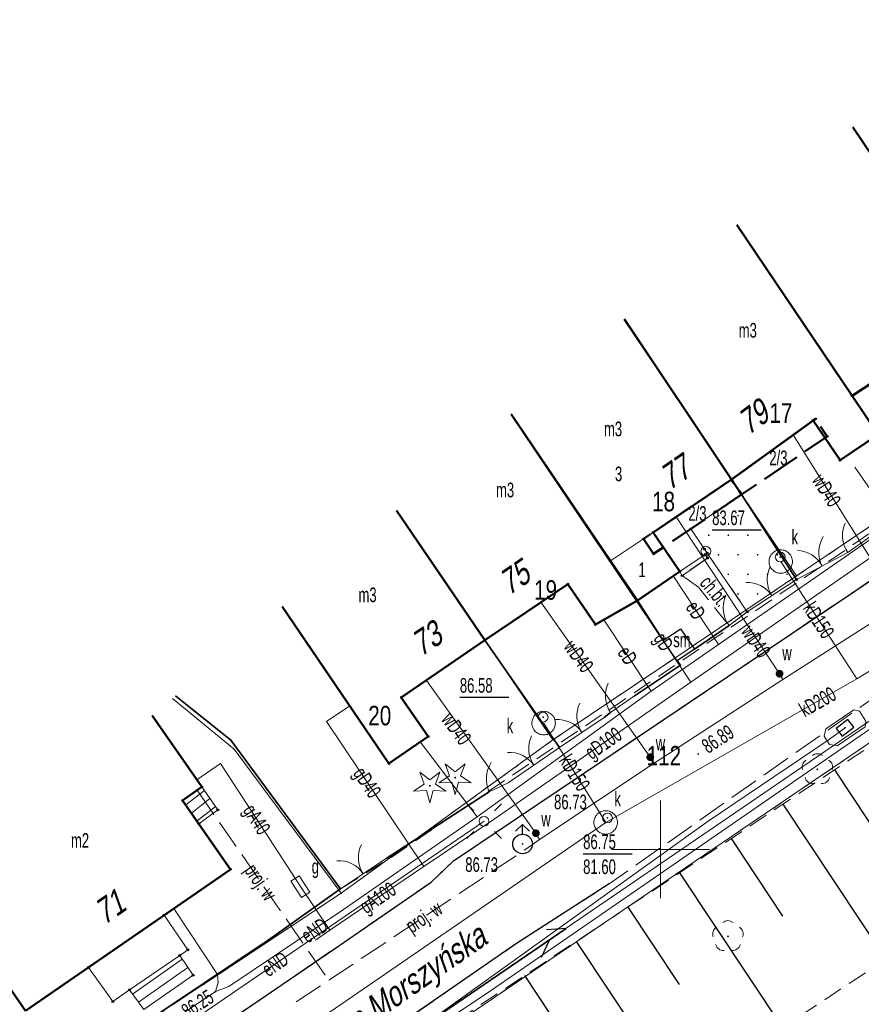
# Model space of a CAD drawing. Header units: metres. Extents: x 7504240 to 7504745, y 5782869 to 5783359.
# Tile 40 of 93: x 7504317 to 7504360, y 5783142 to 5783192. Entities that reach past the tile are written whole.
import ezdxf
from ezdxf.enums import TextEntityAlignment as Align

# ---------------------------------------------------------------- set-up
doc = ezdxf.new("R2010")
doc.units = ezdxf.units.M
doc.header["$MEASUREMENT"] = 0
for name, pattern in [('1.0_0.5', [1.5, 1, -0.5]), ('1.5_0.5', [2, 1.5, -0.5]), ('2.0_0.5', [2.5, 2, -0.5]), ('219-500', [0]), ('egug-500', [1, 0.5, -0.5]), ('otob_500', [0]), ('otof_500', [0]), ('sutp_500', [0])]:
    doc.linetypes.add(name, pattern=pattern)
doc.layers.get('0').update_dxf_attribs({"color": 2, "linetype": 'CONTINUOUS', "lineweight": 5})
for name, color, linetype in [('000 Inne (niezydentyfikowane)', 7, 'CONTINUOUS'), ('203-punkt graniczny', 7, 'CONTINUOUS'), ('211-numer działki ewidencyjnej', 7, 'CONTINUOUS'), ('218-kontur użytku gruntowego', 7, 'CONTINUOUS'), ('219-działka ewidencyjna', 7, 'CONTINUOUS'), ('312-budynek ewidencyjny', 7, 'CONTINUOUS'), ('312-oznaczenie budynku ewidencyjnego-Atr117', 7, 'CONTINUOUS'), ('320-blok - kondygnacja nadziemna', 7, 'CONTINUOUS'), ('320-blok - kondygnacja nadziemna-Atr25', 7, 'CONTINUOUS'), ('352-schody', 7, 'CONTINUOUS'), ('994-Nazwa ulicy', 7, 'CONTINUOUS'), ('Adres nieruchomości (na budynku)', 7, 'CONTINUOUS'), ('blok - nawis', 7, 'CONTINUOUS'), ('blok - nawis-Atr25', 7, 'CONTINUOUS'), ('brama', 7, 'CONTINUOUS'), ('chodnik', 7, 'CONTINUOUS'), ('chodnik-Atr17', 7, 'CONTINUOUS'), ('drzewo iglaste', 7, 'CONTINUOUS'), ('drzewo liściaste', 7, 'CONTINUOUS'), ('furtka', 7, 'CONTINUOUS'), ('hydrant', 7, 'CONTINUOUS'), ('jezdnia', 7, 'CONTINUOUS'), ('komora podziemna', 7, 'CONTINUOUS'), ('krawężnik', 7, 'CONTINUOUS'), ('latarnia', 7, 'CONTINUOUS'), ('ogrodzenie trwałe', 7, 'CONTINUOUS'), ('pikieta sztuczna', 7, 'CONTINUOUS'), ('pikieta sztuczna-Atr2', 7, 'CONTINUOUS'), ('podpora (punkt)', 7, 'CONTINUOUS'), ('przewód elektroenergetyczny podziemny', 7, 'CONTINUOUS'), ('przewód elektroenergetyczny podziemny-Atr1', 7, 'CONTINUOUS'), ('przewód gazowy', 7, 'CONTINUOUS'), ('przewód gazowy-Atr1', 7, 'CONTINUOUS'), ('przewód kanalizacyjny', 7, 'CONTINUOUS'), ('przewód kanalizacyjny-Atr1', 7, 'CONTINUOUS'), ('przewód telekomunikacyjny napowietrzny', 7, 'CONTINUOUS'), ('przewód telekomunikacyjny podziemny', 7, 'CONTINUOUS'), ('przewód wodociągowy', 7, 'CONTINUOUS'), ('przewód wodociągowy - ob. projektowany', 7, 'CONTINUOUS'), ('przewód wodociągowy - ob. projektowany-Atr1', 7, 'CONTINUOUS'), ('przewód wodociągowy-Atr1', 7, 'CONTINUOUS'), ('Punkt budynku', 7, 'CONTINUOUS'), ('rzędna', 7, 'CONTINUOUS'), ('rzędna-Atr2', 7, 'CONTINUOUS'), ('rzędna-Atr3', 7, 'CONTINUOUS'), ('skarpa nieumocniona', 7, 'CONTINUOUS'), ('szafa gazowa lub kontener', 7, 'CONTINUOUS'), ('szafa gazowa lub kontener-Atr17', 7, 'CONTINUOUS'), ('wjazd do podziemia', 7, 'CONTINUOUS'), ('Wstawianie ramki sekcyjnej z opisem', 7, 'CONTINUOUS'), ('właz do komory lub kanału - okrągły', 7, 'CONTINUOUS'), ('właz do komory lub kanału - okrągły-Atr17', 7, 'CONTINUOUS'), ('właz do komory lub kanału - prostokątny', 7, 'CONTINUOUS'), ('zasuwa lub zawór', 7, 'CONTINUOUS'), ('zasuwa lub zawór-Atr17', 7, 'CONTINUOUS'), ('śmietnik', 7, 'CONTINUOUS'), ('śmietnik-Atr17', 7, 'CONTINUOUS')]:
    doc.layers.add(name, color=color, linetype=linetype)
doc.styles.get("Standard").update_dxf_attribs({"font": 'Working1250', "width": 0.75})
doc.linetypes.add('902-500', pattern='A,3.75,0,[1,ksztalty.shx,S=0.5,R=0,X=0,Y=0],3.75', length=7.5)

# ---------------------------------------------------------------- blocks, each defined once
blk = doc.blocks.new('PW01')
at = {"linetype": 'Continuous', "lineweight": 13}
h = blk.add_hatch(color=0, dxfattribs=at)
edge = h.paths.add_edge_path()
edge.add_arc((0, 0), 0.045, 0, 360)
blk = doc.blocks.new('US20')
at = {"color": 0, "linetype": 'Continuous', "lineweight": 13}
for p, q in [((-0.5, -0.25), (-0.5, 0.25)), ((-0.5, 0.25), (0.5, 0.25)), ((0.5, -0.25), (0.5, 0.25)), ((-0.5, -0.25), (0.5, -0.25))]:
    blk.add_line(p, q, dxfattribs=at)
blk = doc.blocks.new('OP011')
at = {"linetype": 'Continuous', "lineweight": 13}
h = blk.add_hatch(color=0, dxfattribs=at)
edge = h.paths.add_edge_path()
edge.add_arc((0, 0), 0.05, 0, 360)
at = {"color": 0, "linetype": 'Continuous', "lineweight": 13}
for p, q in [((-0.283, 0.093), (-0.512, 0.706)), ((-0.512, 0.706), (0, 0.299)), ((0, 0.299), (0.512, 0.706)), ((0.512, 0.706), (0.283, 0.093)), ((-0.828, -0.268), (-0.283, 0.093)), ((0.283, 0.093), (0.828, -0.268)), ((-0.175, -0.24), (-0.828, -0.268)), ((0, -0.87), (-0.175, -0.24)), ((0.175, -0.24), (0, -0.87)), ((0.828, -0.268), (0.175, -0.24))]:
    blk.add_line(p, q, dxfattribs=at)
blk = doc.blocks.new('SM01')
at = {"color": 0, "linetype": 'Continuous', "lineweight": 13}
for p, q in [((-0.53, 0.531), (-0.883, 0.884)), ((0.531, 0.531), (0.884, 0.884)), ((-0.53, -0.53), (-0.883, -0.883)), ((0.531, -0.53), (0.884, -0.883))]:
    blk.add_line(p, q, dxfattribs=at)
blk.add_circle((0, 0), 0.25, dxfattribs=at)
blk = doc.blocks.new('SUWH')
at = {"color": 0, "linetype": 'Continuous'}
for p in [(-0.354, 0.646), (0, 0.5), (0.354, 0.646)]:
    blk.add_line(p, (0, 1), dxfattribs=at)
blk.add_circle((0, 0), 0.5, dxfattribs=at)
blk = doc.blocks.new('US25')
at = {"linetype": 'Continuous', "lineweight": 0}
h = blk.add_hatch(color=0, dxfattribs=at)
edge = h.paths.add_edge_path()
edge.add_arc((0, 0), 0.2, 0, 360)
blk = doc.blocks.new('US22')
at = {"color": 0, "linetype": 'Continuous', "lineweight": 13}
blk.add_circle((0, 0), 0.25, dxfattribs=at)
blk = doc.blocks.new('IB04')
at = {"color": 0, "linetype": 'Continuous', "lineweight": 13}
blk.add_circle((0, 0), 0.25, dxfattribs=at)
blk = doc.blocks.new('OP021')
at = {"linetype": 'Continuous', "lineweight": 13}
h = blk.add_hatch(color=0, dxfattribs=at)
edge = h.paths.add_edge_path()
edge.add_arc((0, 0), 0.05, 0, 360)
at = {"color": 0, "linetype": 'Continuous', "lineweight": 13}
for centre, start, end in [((0, 0.4), 49.272, 130.728), ((-0.38, 0.124), 121.308, 202.548), ((0.38, 0.124), 337.452, 58.692), ((-0.235, -0.324), 193.221, 274.871), ((0.235, -0.324), 265.129, 346.779)]:
    blk.add_arc(centre, 0.4, start, end, dxfattribs=at)
blk = doc.blocks.new('SUPWP')
at = {"color": 0, "linetype": 'Continuous'}
blk.add_lwpolyline([(-0.375, -0.25), (0.375, -0.25), (0.375, 0.25), (-0.375, 0.25)], close=True, dxfattribs=at)
blk = doc.blocks.new('OK02')
at = {"color": 0, "linetype": 'Continuous', "lineweight": 0}
for centre, start, end in [((-1.5, 0), 0, 60), ((1.5, 0), 120, 180)]:
    blk.add_arc(centre, 1.5, start, end, dxfattribs=at)
blk = doc.blocks.new('OK04')
at = {"color": 0, "linetype": 'Continuous', "lineweight": 0}
blk.add_arc((1.5, 0.001), 1.5, 120, 180, dxfattribs=at)
blk = doc.blocks.new('SUTP')
at = {"color": 0, "linetype": 'Continuous'}
for p, q in [((0, 0), (0.866, 0.5)), ((0, 0), (9.232, 0)), ((1.866, -0.5), (1, 0)), ((7.366, -0.5), (8.232, 0)), ((9.232, 0), (8.366, 0.5))]:
    blk.add_line(p, q, dxfattribs=at)
blk = doc.blocks.new('203')
at = {"linetype": 'Continuous', "lineweight": 0}
h = blk.add_hatch(color=0, dxfattribs=at)
edge = h.paths.add_edge_path()
edge.add_arc((0, 0), 0.045, 0, 360)
blk = doc.blocks.new('PUNKTBUD')
at = {"color": 0}
blk.add_circle((0, 0), 0.045, dxfattribs=at)
blk = doc.blocks.new('PW02')
at = {"linetype": 'Continuous', "lineweight": 13}
h = blk.add_hatch(color=0, dxfattribs=at)
edge = h.paths.add_edge_path()
edge.add_arc((0, 0), 0.045, 0, 360)

msp = doc.modelspace()

# ---------------------------------------------------------------- linework, layer by layer
at = {"layer": '000 Inne (niezydentyfikowane)', "color": 7, "linetype": 'Continuous', "lineweight": 25, "flags": 128}
for points in [[(7504358.89, 5783154.06), (7504361.5, 5783150.13)], [(7504356.25, 5783152.31), (7504361.5, 5783144.4)], [(7504353.61, 5783150.56), (7504356.24, 5783146.59)], [(7504350.97, 5783148.8), (7504356.23, 5783140.88)], [(7504348.33, 5783147.05), (7504350.96, 5783143.09)], [(7504345.69, 5783145.3), (7504350.95, 5783137.38)], [(7504343.05, 5783143.55), (7504345.68, 5783139.59)]]:
    msp.add_lwpolyline(points, dxfattribs=at)
at = {"layer": '218-kontur użytku gruntowego', "color": 3, "linetype": 'egug-500', "lineweight": 18, "flags": 128}
for points in [[(7504356.96, 5783163.98), (7504363.18, 5783168.17)], [(7504350.74, 5783159.78), (7504356.96, 5783163.98)], [(7504344.5, 5783155.6), (7504350.74, 5783159.78)], [(7504361.96, 5783156.31), (7504339.72, 5783141.22)], [(7504333.67, 5783147.76), (7504344.5, 5783155.6)], [(7504326.65, 5783143.11), (7504333.67, 5783147.76)], [(7504324.06, 5783141.44), (7504326.65, 5783143.11)]]:
    msp.add_lwpolyline(points, dxfattribs=at)
at = {"layer": '219-działka ewidencyjna', "color": 7, "linetype": '219-500', "lineweight": 18, "flags": 128}
for points in [[(7504353.901, 5783181.921), (7504363.18, 5783168.17)], [(7504348.126, 5783177.074), (7504356.96, 5783163.98)], [(7504342.344, 5783172.221), (7504350.74, 5783159.78)], [(7504363.18, 5783168.17), (7504356.96, 5783163.98)], [(7504336.499, 5783167.316), (7504344.5, 5783155.6)], [(7504356.96, 5783163.98), (7504350.74, 5783159.78)], [(7504350.74, 5783159.78), (7504344.5, 5783155.6)], [(7504325.049, 5783157.705), (7504328.2, 5783155.12)], [(7504361.96, 5783156.31), (7504339.72, 5783141.22)], [(7504333.67, 5783147.76), (7504328.2, 5783155.12)], [(7504333.67, 5783147.76), (7504344.5, 5783155.6)], [(7504333.67, 5783147.76), (7504326.65, 5783143.11)], [(7504326.65, 5783143.11), (7504324.06, 5783141.44)]]:
    msp.add_lwpolyline(points, dxfattribs=at)
at = {"layer": '312-budynek ewidencyjny', "color": 7, "linetype": 'Continuous', "lineweight": 50, "flags": 128}
for points in [[(7504367.55, 5783175.47), (7504359.837, 5783186.903)], [(7504359.8, 5783173.18), (7504353.897, 5783181.918)], [(7504353.897, 5783181.918), (7504359.8, 5783173.18)], [(7504353.63, 5783168.9), (7504348.163, 5783177.105)], [(7504348.163, 5783177.105), (7504353.63, 5783168.9)], [(7504359.8, 5783173.18), (7504364.02, 5783175.96)], [(7504361.13, 5783171.2), (7504359.8, 5783173.18)], [(7504347.44, 5783164.75), (7504342.362, 5783172.237)], [(7504342.362, 5783172.237), (7504347.44, 5783164.75)], [(7504353.63, 5783168.9), (7504357.81, 5783171.92)], [(7504357.81, 5783171.92), (7504359.18, 5783169.89)], [(7504359.18, 5783169.89), (7504361.13, 5783171.2)], [(7504349.63, 5783166.2), (7504353.63, 5783168.9)], [(7504341.02, 5783160.69), (7504336.496, 5783167.313)], [(7504336.496, 5783167.313), (7504341.02, 5783160.69)], [(7504350.99, 5783164.21), (7504349.63, 5783166.2)], [(7504348.82, 5783162.72), (7504347.44, 5783164.75)], [(7504347.44, 5783164.75), (7504348.82, 5783162.72)], [(7504348.82, 5783162.72), (7504350.99, 5783164.21)], [(7504341.02, 5783160.69), (7504345.26, 5783163.56)], [(7504345.26, 5783163.56), (7504346.67, 5783161.49)], [(7504346.67, 5783161.49), (7504348.82, 5783162.72)], [(7504330.651, 5783162.407), (7504336.12, 5783154.39)], [(7504336.75, 5783157.77), (7504341.02, 5783160.69)], [(7504338.13, 5783155.77), (7504336.75, 5783157.77)], [(7504326.56, 5783153.19), (7504324.016, 5783156.839)], [(7504336.12, 5783154.39), (7504338.13, 5783155.77)], [(7504325.57, 5783152.5), (7504326.56, 5783153.19)], [(7504328.02, 5783148.98), (7504325.57, 5783152.5)], [(7504317.53, 5783141.75), (7504328.02, 5783148.98)], [(7504313.31, 5783147.853), (7504317.53, 5783141.75)]]:
    msp.add_lwpolyline(points, dxfattribs=at)
at = {"layer": '320-blok - kondygnacja nadziemna', "color": 7, "linetype": 'Continuous', "lineweight": 18, "flags": 128}
for points in [[(7504349.63, 5783166.2), (7504353.63, 5783168.9), (7504348.163, 5783177.105)], [(7504342.362, 5783172.237), (7504347.44, 5783164.75), (7504349.14, 5783165.87), (7504349.63, 5783166.2)]]:
    msp.add_lwpolyline(points, dxfattribs=at)
msp.add_lwpolyline([(7504349.63, 5783166.2), (7504349.14, 5783165.87), (7504347.44, 5783164.75), (7504348.82, 5783162.72), (7504350.99, 5783164.21)], close=True, dxfattribs=at)
at = {"layer": '352-schody', "color": 7, "linetype": 'Continuous', "lineweight": 18, "flags": 128}
for points in [[(7504350.99, 5783164.21), (7504351.11, 5783163.99), (7504352.4, 5783164.89), (7504352.28, 5783165.07)], [(7504350.99, 5783164.21), (7504351.11, 5783163.99), (7504352.4, 5783164.89), (7504352.28, 5783165.07)], [(7504326.4, 5783151.31), (7504327.37, 5783152.02), (7504326.56, 5783153.19), (7504325.57, 5783152.5)], [(7504326.4, 5783151.31), (7504327.37, 5783152.02), (7504326.56, 5783153.19), (7504325.57, 5783152.5)], [(7504320.76, 5783143.97), (7504322, 5783142.22), (7504322.86, 5783142.82), (7504325.42, 5783144.58), (7504325.84, 5783144.87), (7504324.62, 5783146.64)], [(7504320.76, 5783143.97), (7504322, 5783142.22), (7504322.86, 5783142.82), (7504325.42, 5783144.58), (7504325.84, 5783144.87), (7504324.62, 5783146.64)], [(7504322.86, 5783142.82), (7504323.58, 5783141.82), (7504326.11, 5783143.57), (7504325.42, 5783144.58)], [(7504322.86, 5783142.82), (7504323.58, 5783141.82), (7504326.11, 5783143.57), (7504325.42, 5783144.58)]]:
    msp.add_lwpolyline(points, close=True, dxfattribs=at)
for points in [[(7504325.73, 5783152.27), (7504326.683, 5783153.013)], [(7504326.017, 5783151.859), (7504326.968, 5783152.601)], [(7504326.303, 5783151.448), (7504327.253, 5783152.19)], [(7504323.015, 5783142.604), (7504325.553, 5783144.385)], [(7504323.308, 5783142.198), (7504325.835, 5783143.972)]]:
    msp.add_lwpolyline(points, dxfattribs=at)
at = {"layer": 'blok - nawis', "color": 7, "linetype": '2.0_0.5', "lineweight": 50, "flags": 128}
for points in [[(7504357.81, 5783171.92), (7504353.63, 5783168.9), (7504354.15, 5783168.13), (7504358.53, 5783171.11), (7504357.92, 5783172)], [(7504353.63, 5783168.9), (7504349.63, 5783166.2), (7504349.14, 5783165.87), (7504349.65, 5783165.1), (7504354.15, 5783168.13)]]:
    msp.add_lwpolyline(points, close=True, dxfattribs=at)
at = {"layer": 'brama', "color": 7, "linetype": 'otob_500', "lineweight": 18, "flags": 128}
for points in [[(7504356.96, 5783163.79), (7504359.58, 5783165.18)], [(7504354.44, 5783162.14), (7504356.96, 5783163.79)], [(7504344.84, 5783155.21), (7504347.12, 5783156.75)], [(7504342.21, 5783153.41), (7504344.84, 5783155.21)], [(7504333.64, 5783147.98), (7504335.97, 5783149.53)]]:
    msp.add_lwpolyline(points, dxfattribs=at)
at = {"layer": 'chodnik', "color": 7, "linetype": '1.0_0.5', "lineweight": 18, "flags": 128}
for points in [[(7504312.78, 5783131.44), (7504311.71, 5783133.01), (7504329.94, 5783145.37), (7504333.64, 5783147.98), (7504336.22, 5783149.59), (7504368.14, 5783171.18), (7504369.26, 5783169.5), (7504359.93, 5783163.2), (7504339.42, 5783149.41), (7504338.27, 5783148.32), (7504333.33, 5783144.92), (7504325.36, 5783139.48)], [(7504351.94, 5783163.4), (7504351.11, 5783163.99), (7504352.51, 5783164.97), (7504354.44, 5783162.14), (7504353.51, 5783161.44)]]:
    msp.add_lwpolyline(points, close=True, dxfattribs=at)
at = {"layer": 'furtka', "color": 7, "linetype": 'otof_500', "lineweight": 18, "flags": 128}
for points in [[(7504359.58, 5783165.18), (7504360.7, 5783165.97)], [(7504353.51, 5783161.44), (7504354.44, 5783162.14)], [(7504347.45, 5783157), (7504348.68, 5783157.85)], [(7504341.25, 5783152.94), (7504342.21, 5783153.41)]]:
    msp.add_lwpolyline(points, dxfattribs=at)
at = {"layer": 'jezdnia', "color": 7, "linetype": '1.5_0.5', "lineweight": 18, "flags": 128}
msp.add_lwpolyline([(7504377.44, 5783176.64), (7504380.62, 5783171.94), (7504380.99, 5783171.36), (7504362.87, 5783159.13), (7504347.38, 5783148.24), (7504342.58, 5783145.15), (7504331.94, 5783137.79), (7504315.08, 5783126.5), (7504298.7, 5783115.44), (7504288.6, 5783108.67), (7504287.82, 5783107.97), (7504287.14, 5783107.29), (7504286.58, 5783106.76), (7504286.07, 5783106.17), (7504285.36, 5783105.35), (7504284.62, 5783104.38), (7504283.83, 5783103.3), (7504283.18, 5783102.32), (7504282.77, 5783101.65), (7504281.52, 5783099.43), (7504280.88, 5783097.93), (7504280.32, 5783096.66), (7504280.04, 5783095.78), (7504279.68, 5783094.75), (7504279.31, 5783093.59), (7504273.4, 5783095.77), (7504274.19, 5783096.13), (7504274.7, 5783096.77), (7504274.89, 5783097.18), (7504275.72, 5783099.88), (7504277.28, 5783105.04), (7504277.42, 5783105.45), (7504277.84, 5783106.22), (7504282.13, 5783110.28), (7504282.92, 5783111.06), (7504302.77, 5783124.64), (7504304.9, 5783126.09), (7504309.66, 5783129.32), (7504312.78, 5783131.44), (7504325.36, 5783139.48), (7504333.33, 5783144.92), (7504338.27, 5783148.32), (7504339.42, 5783149.41), (7504359.93, 5783163.2), (7504369.26, 5783169.5), (7504368.14, 5783171.18), (7504368.64, 5783171.5), (7504370.08, 5783177.1), (7504374.81, 5783180.53)], close=True, dxfattribs=at)
at = {"layer": 'komora podziemna', "color": 34, "linetype": 'Continuous', "lineweight": 18, "flags": 128}
for points in [[(7504356.75, 5783164.71), (7504356.75, 5783164.65), (7504356.74, 5783164.59), (7504356.72, 5783164.54), (7504356.7, 5783164.48), (7504356.68, 5783164.43), (7504356.65, 5783164.38), (7504356.61, 5783164.33), (7504356.57, 5783164.29), (7504356.53, 5783164.25), (7504356.48, 5783164.21), (7504356.43, 5783164.18), (7504356.38, 5783164.16), (7504356.32, 5783164.14), (7504356.27, 5783164.12), (7504356.21, 5783164.11), (7504356.15, 5783164.11), (7504356.09, 5783164.11), (7504356.03, 5783164.12), (7504355.97, 5783164.14), (7504355.92, 5783164.16), (7504355.87, 5783164.18), (7504355.82, 5783164.21), (7504355.77, 5783164.25), (7504355.72, 5783164.29), (7504355.69, 5783164.33), (7504355.65, 5783164.38), (7504355.62, 5783164.43), (7504355.59, 5783164.48), (7504355.57, 5783164.54), (7504355.56, 5783164.59), (7504355.55, 5783164.65), (7504355.55, 5783164.71), (7504355.55, 5783164.77), (7504355.56, 5783164.83), (7504355.57, 5783164.89), (7504355.59, 5783164.94), (7504355.62, 5783164.99), (7504355.65, 5783165.05), (7504355.69, 5783165.09), (7504355.72, 5783165.14), (7504355.77, 5783165.18), (7504355.82, 5783165.21), (7504355.87, 5783165.24), (7504355.92, 5783165.27), (7504355.97, 5783165.29), (7504356.03, 5783165.3), (7504356.09, 5783165.31), (7504356.15, 5783165.31), (7504356.21, 5783165.31), (7504356.27, 5783165.3), (7504356.32, 5783165.29), (7504356.38, 5783165.27), (7504356.43, 5783165.24), (7504356.48, 5783165.21), (7504356.53, 5783165.18), (7504356.57, 5783165.14), (7504356.61, 5783165.09), (7504356.65, 5783165.05), (7504356.68, 5783164.99), (7504356.7, 5783164.94), (7504356.72, 5783164.89), (7504356.74, 5783164.83), (7504356.75, 5783164.77)], [(7504344.63, 5783156.46), (7504344.62, 5783156.4), (7504344.61, 5783156.34), (7504344.6, 5783156.28), (7504344.58, 5783156.23), (7504344.56, 5783156.17), (7504344.52, 5783156.12), (7504344.49, 5783156.07), (7504344.45, 5783156.03), (7504344.41, 5783155.99), (7504344.36, 5783155.96), (7504344.31, 5783155.93), (7504344.26, 5783155.9), (7504344.2, 5783155.88), (7504344.14, 5783155.87), (7504344.08, 5783155.86), (7504344.03, 5783155.86), (7504343.97, 5783155.86), (7504343.91, 5783155.87), (7504343.85, 5783155.88), (7504343.8, 5783155.9), (7504343.74, 5783155.93), (7504343.69, 5783155.96), (7504343.65, 5783155.99), (7504343.6, 5783156.03), (7504343.56, 5783156.07), (7504343.53, 5783156.12), (7504343.5, 5783156.17), (7504343.47, 5783156.23), (7504343.45, 5783156.28), (7504343.44, 5783156.34), (7504343.43, 5783156.4), (7504343.43, 5783156.46), (7504343.43, 5783156.51), (7504343.44, 5783156.57), (7504343.45, 5783156.63), (7504343.47, 5783156.68), (7504343.5, 5783156.74), (7504343.53, 5783156.79), (7504343.56, 5783156.84), (7504343.6, 5783156.88), (7504343.65, 5783156.92), (7504343.69, 5783156.95), (7504343.74, 5783156.98), (7504343.8, 5783157.01), (7504343.85, 5783157.03), (7504343.91, 5783157.04), (7504343.97, 5783157.05), (7504344.03, 5783157.06), (7504344.08, 5783157.05), (7504344.14, 5783157.04), (7504344.2, 5783157.03), (7504344.26, 5783157.01), (7504344.31, 5783156.98), (7504344.36, 5783156.95), (7504344.41, 5783156.92), (7504344.45, 5783156.88), (7504344.49, 5783156.84), (7504344.52, 5783156.79), (7504344.56, 5783156.74), (7504344.58, 5783156.68), (7504344.6, 5783156.63), (7504344.61, 5783156.57), (7504344.62, 5783156.51)], [(7504347.8, 5783151.38), (7504347.8, 5783151.32), (7504347.79, 5783151.26), (7504347.77, 5783151.21), (7504347.75, 5783151.15), (7504347.73, 5783151.1), (7504347.7, 5783151.05), (7504347.66, 5783151), (7504347.62, 5783150.96), (7504347.58, 5783150.92), (7504347.53, 5783150.88), (7504347.48, 5783150.85), (7504347.43, 5783150.83), (7504347.37, 5783150.81), (7504347.32, 5783150.79), (7504347.26, 5783150.78), (7504347.2, 5783150.78), (7504347.14, 5783150.78), (7504347.08, 5783150.79), (7504347.02, 5783150.81), (7504346.97, 5783150.83), (7504346.92, 5783150.85), (7504346.87, 5783150.88), (7504346.82, 5783150.92), (7504346.77, 5783150.96), (7504346.74, 5783151), (7504346.7, 5783151.05), (7504346.67, 5783151.1), (7504346.64, 5783151.15), (7504346.62, 5783151.21), (7504346.61, 5783151.26), (7504346.6, 5783151.32), (7504346.6, 5783151.38), (7504346.6, 5783151.44), (7504346.61, 5783151.5), (7504346.62, 5783151.56), (7504346.64, 5783151.61), (7504346.67, 5783151.66), (7504346.7, 5783151.71), (7504346.74, 5783151.76), (7504346.77, 5783151.81), (7504346.82, 5783151.84), (7504346.87, 5783151.88), (7504346.92, 5783151.91), (7504346.97, 5783151.94), (7504347.02, 5783151.96), (7504347.08, 5783151.97), (7504347.14, 5783151.98), (7504347.2, 5783151.98), (7504347.26, 5783151.98), (7504347.32, 5783151.97), (7504347.37, 5783151.96), (7504347.43, 5783151.94), (7504347.48, 5783151.91), (7504347.53, 5783151.88), (7504347.58, 5783151.84), (7504347.62, 5783151.81), (7504347.66, 5783151.76), (7504347.7, 5783151.71), (7504347.73, 5783151.66), (7504347.75, 5783151.61), (7504347.77, 5783151.56), (7504347.79, 5783151.5), (7504347.8, 5783151.44)]]:
    msp.add_lwpolyline(points, close=True, dxfattribs=at)
at = {"layer": 'komora podziemna', "color": 30, "linetype": 'Continuous', "lineweight": 18, "flags": 128}
msp.add_lwpolyline([(7504360.46, 5783156.26), (7504359.04, 5783155.3), (7504358.64, 5783155.36), (7504358.37, 5783155.79), (7504358.45, 5783156.17), (7504359.89, 5783157.14), (7504360.17, 5783157.06), (7504360.5, 5783156.55)], close=True, dxfattribs=at)
at = {"layer": 'krawężnik', "color": 7, "linetype": 'Continuous', "lineweight": 25, "flags": 128}
for points in [[(7504273.4, 5783095.77), (7504274.19, 5783096.13), (7504274.7, 5783096.77), (7504274.89, 5783097.18), (7504275.72, 5783099.88), (7504277.28, 5783105.04), (7504277.42, 5783105.45), (7504277.84, 5783106.22), (7504282.13, 5783110.28), (7504282.92, 5783111.06), (7504302.77, 5783124.64), (7504304.9, 5783126.09), (7504309.66, 5783129.32), (7504312.78, 5783131.44), (7504325.36, 5783139.48), (7504333.33, 5783144.92), (7504338.27, 5783148.32), (7504339.42, 5783149.41), (7504359.93, 5783163.2), (7504369.26, 5783169.5)], [(7504347.38, 5783148.24), (7504342.58, 5783145.15), (7504331.94, 5783137.79), (7504315.08, 5783126.5), (7504298.7, 5783115.44), (7504288.6, 5783108.67), (7504287.82, 5783107.97), (7504287.14, 5783107.29), (7504286.58, 5783106.76), (7504286.07, 5783106.17), (7504285.36, 5783105.35), (7504284.62, 5783104.38), (7504283.83, 5783103.3), (7504283.18, 5783102.32), (7504282.77, 5783101.65), (7504281.52, 5783099.43), (7504280.88, 5783097.93), (7504280.32, 5783096.66), (7504280.04, 5783095.78), (7504279.68, 5783094.75), (7504279.31, 5783093.59)]]:
    msp.add_lwpolyline(points, dxfattribs=at)
at = {"layer": 'ogrodzenie trwałe', "color": 7, "linetype": '902-500', "lineweight": 35, "flags": 128}
for points in [[(7504356.96, 5783163.79), (7504354.15, 5783168.13)], [(7504350.14, 5783160.68), (7504348.82, 5783162.72)], [(7504351.74, 5783160.23), (7504353.51, 5783161.44)], [(7504341.02, 5783160.69), (7504344.84, 5783155.21)], [(7504348.68, 5783157.85), (7504351.02, 5783159.41), (7504350.86, 5783159.64)], [(7504325.213, 5783157.843), (7504328.04, 5783155.59), (7504333.64, 5783147.98)], [(7504347.12, 5783156.75), (7504347.45, 5783157)], [(7504335.97, 5783149.53), (7504341.25, 5783152.94)], [(7504333.64, 5783147.98), (7504329.94, 5783145.37), (7504311.7, 5783133.14), (7504311.07, 5783134.04)]]:
    msp.add_lwpolyline(points, dxfattribs=at)
at = {"layer": 'przewód elektroenergetyczny podziemny', "color": 1, "linetype": 'Continuous', "lineweight": 18, "flags": 128}
for points in [[(7504365.26, 5783191.455), (7504368.55, 5783188.44), (7504379.41, 5783178.73), (7504379.08, 5783178.53), (7504368.1, 5783171.01), (7504361.93, 5783166.67), (7504352.96, 5783160.47), (7504349.53, 5783158.08), (7504340.63, 5783151.67)], [(7504298.6, 5783114.54), (7504306.05, 5783119.39), (7504314.47, 5783124.94), (7504327.41, 5783133.49), (7504341.36, 5783142.81), (7504360.71, 5783156.14), (7504383.02, 5783171.83), (7504383.3, 5783172.16), (7504379.08, 5783178.53)], [(7504361.93, 5783166.67), (7504359.94, 5783169.54)], [(7504352.96, 5783160.47), (7504350.65, 5783163.98)], [(7504349.53, 5783158.08), (7504347.11, 5783161.74)], [(7504327.25, 5783142.73), (7504327.93, 5783142.99), (7504333.8, 5783146.93), (7504340.63, 5783151.67), (7504337.72, 5783155.49)], [(7504340.98, 5783151.44), (7504319.62, 5783136.85)], [(7504299.18, 5783124.67), (7504300.02, 5783124.05), (7504300.45, 5783124.35), (7504305.3, 5783127.69), (7504309.82, 5783131.11), (7504327.25, 5783142.73), (7504327.39, 5783143.19), (7504327.35, 5783143.61), (7504325.12, 5783146.98)]]:
    msp.add_lwpolyline(points, dxfattribs=at)
at = {"layer": 'przewód gazowy', "color": 52, "linetype": 'Continuous', "lineweight": 18, "flags": 128}
for points in [[(7504341.5, 5783151.55), (7504351.55, 5783158.54), (7504363.6, 5783166.89), (7504370.14, 5783171.42), (7504371.72, 5783179.19), (7504370.2, 5783181.32), (7504363.839, 5783190.262)], [(7504351.55, 5783158.54), (7504348.77, 5783162.69)], [(7504337.91, 5783149.12), (7504332.92, 5783156.53), (7504334.12, 5783157.33)], [(7504333.1, 5783145.87), (7504331.59, 5783148.1), (7504327.51, 5783154.39), (7504326.3, 5783153.56)], [(7504332.36, 5783145.36), (7504333.1, 5783145.87), (7504337.91, 5783149.12), (7504341.5, 5783151.55)]]:
    msp.add_lwpolyline(points, dxfattribs=at)
at = {"layer": 'przewód kanalizacyjny', "color": 34, "linetype": 'Continuous', "lineweight": 18, "flags": 128}
for points in [[(7504360.04, 5783158.72), (7504356.15, 5783164.71)], [(7504369.41, 5783164.46), (7504368.2, 5783163.68), (7504360.04, 5783158.72), (7504347.2, 5783151.38)], [(7504347.2, 5783151.38), (7504344.03, 5783156.46)], [(7504347.2, 5783151.38), (7504316.51, 5783130.31), (7504313.34, 5783127.91)]]:
    msp.add_lwpolyline(points, dxfattribs=at)
at = {"layer": 'przewód telekomunikacyjny napowietrzny', "color": 30, "linetype": 'sutp_500', "lineweight": 18, "flags": 128}
msp.add_lwpolyline([(7504337.55, 5783140.76), (7504361.15, 5783156.87)], dxfattribs=at)
at = {"layer": 'przewód telekomunikacyjny podziemny', "color": 30, "linetype": 'Continuous', "lineweight": 18, "flags": 128}
msp.add_lwpolyline([(7504288.15, 5783106.04), (7504288.94, 5783106.78), (7504303.38, 5783118.04), (7504323.7, 5783131.81), (7504333.86, 5783138.75), (7504337.55, 5783140.76), (7504352.43, 5783151.44), (7504358.52, 5783155.55), (7504359.44, 5783156.22)], dxfattribs=at)
at = {"layer": 'przewód wodociągowy', "color": 5, "linetype": 'Continuous', "lineweight": 18, "flags": 128}
for points in [[(7504377.81, 5783173), (7504368.35, 5783166.68), (7504362.2, 5783162.49), (7504356.25, 5783158.68), (7504349.68, 5783154.4), (7504343.81, 5783150.5), (7504343.16, 5783150.04)], [(7504362.2, 5783162.49), (7504361.96, 5783162.92), (7504356.79, 5783171.18)], [(7504356.25, 5783158.68), (7504356.09, 5783158.98), (7504350.81, 5783166.99)], [(7504349.68, 5783154.4), (7504349.48, 5783154.71), (7504343.88, 5783162.63)], [(7504343.81, 5783150.5), (7504343.63, 5783150.83), (7504338.03, 5783158.64)]]:
    msp.add_lwpolyline(points, dxfattribs=at)
at = {"layer": 'przewód wodociągowy - ob. projektowany', "color": 5, "linetype": '1.5_0.5', "lineweight": 18, "flags": 128}
for points in [[(7504326.31, 5783153.02), (7504333.04, 5783143.31)], [(7504331.37, 5783142.21), (7504333.04, 5783143.31), (7504343.16, 5783150.04)]]:
    msp.add_lwpolyline(points, dxfattribs=at)
at = {"layer": 'rzędna-Atr2', "color": 7, "flags": 128}
for points in [[(7504352.642, 5783166.34), (7504355.153, 5783166.34)], [(7504339.743, 5783157.776), (7504342.248, 5783157.776)], [(7504346.047, 5783149.781), (7504348.552, 5783149.781)]]:
    msp.add_lwpolyline(points, dxfattribs=at)
at = {"layer": 'skarpa nieumocniona', "color": 7, "linetype": '1.0_0.5', "lineweight": 18, "flags": 128}
msp.add_lwpolyline([(7504380.26, 5783157.29), (7504360.6, 5783143.78), (7504316.18, 5783114.33), (7504308.12, 5783108.39), (7504301.16, 5783102.47), (7504297.24, 5783098.07), (7504295, 5783094.94), (7504291.32, 5783088.62), (7504289.64, 5783082.62), (7504289, 5783074.3), (7504289.05, 5783069.88), (7504290.14, 5783061.08), (7504292.11, 5783054.55), (7504294.02, 5783050.56), (7504299.26, 5783044.09), (7504307.08, 5783036.72), (7504312.87, 5783033.06), (7504316.58, 5783031.37), (7504328.4, 5783028.9), (7504351.13, 5783023.78), (7504363.39, 5783021.3), (7504413.85, 5783010.73), (7504431.69, 5783007.41), (7504436.75, 5783006.68), (7504449.41, 5783006.34), (7504455.77, 5783006.68), (7504466.29, 5783007.91), (7504473.68, 5783009.36), (7504480.69, 5783011.01), (7504494.41, 5783014.72), (7504506.9, 5783019.28), (7504519.45, 5783025.13), (7504534.08, 5783032.16), (7504551.57, 5783040.71), (7504569.46, 5783049.26), (7504587.18, 5783058.15), (7504598.88, 5783063.95), (7504609.85, 5783070.47), (7504626.84, 5783080.04), (7504636.35, 5783086.39), (7504644.85, 5783093.82), (7504653.4, 5783101.92), (7504661.84, 5783111.43), (7504671.68, 5783124.09), (7504681.81, 5783136.8), (7504682.99, 5783139.33), (7504682.99, 5783141.47), (7504681.9, 5783149.9), (7504687.5, 5783150.11), (7504691.23, 5783148.09), (7504688.67, 5783134.36), (7504687.62, 5783131.16), (7504670.58, 5783105.9), (7504665.57, 5783099.62), (7504660.83, 5783094.45), (7504651.28, 5783086.01), (7504639.63, 5783075.99), (7504633.77, 5783072.09), (7504616.16, 5783061.81), (7504605.84, 5783056.43), (7504578.71, 5783043.4), (7504537.89, 5783023.52), (7504518.91, 5783013.94), (7504507.93, 5783008.75), (7504501.44, 5783006.01), (7504493.81, 5783003.86), (7504483.25, 5783001.26), (7504466.9, 5782996.88), (7504461.31, 5782996.25), (7504448.12, 5782995.98), (7504439.68, 5782995.93), (7504424.97, 5782996.88), (7504417.47, 5782998.08), (7504402.32, 5783001.64), (7504382.41, 5783006.37), (7504367, 5783010.06), (7504349.55, 5783014.23), (7504312.94, 5783023.2), (7504304.88, 5783028.31), (7504298.92, 5783033.22), (7504294.33, 5783037.81), (7504290.06, 5783044.03), (7504286.84, 5783049.67), (7504284.73, 5783055.27), (7504283.46, 5783061.23), (7504282.72, 5783067.77), (7504282.14, 5783078.58), (7504282.35, 5783082.9), (7504283.67, 5783088.23), (7504285.41, 5783094.35), (7504288.53, 5783099.88), (7504292.8, 5783105.26), (7504299.13, 5783111.8), (7504305.14, 5783117.18), (7504311.05, 5783121.77), (7504324.28, 5783130.74), (7504335.99, 5783138.86), (7504380.83, 5783168.62), (7504391.47, 5783175.56), (7504419.98, 5783194.78), (7504441.54, 5783209.35), (7504458.79, 5783221.06), (7504464.22, 5783218.59), (7504462.78, 5783216.55), (7504450.84, 5783204.54), (7504448.08, 5783202.3), (7504441.38, 5783197.83), (7504424.07, 5783186.48), (7504393.68, 5783166.39)], close=True, dxfattribs=at)
msp.add_lwpolyline([(7504380.26, 5783157.29), (7504360.6, 5783143.78), (7504316.18, 5783114.33), (7504308.12, 5783108.39), (7504301.16, 5783102.47), (7504297.24, 5783098.07), (7504295, 5783094.94), (7504291.32, 5783088.62), (7504289.64, 5783082.62), (7504289, 5783074.3), (7504289.05, 5783069.88), (7504290.14, 5783061.08), (7504292.11, 5783054.55), (7504294.02, 5783050.56), (7504299.26, 5783044.09), (7504307.08, 5783036.72), (7504312.87, 5783033.06), (7504316.58, 5783031.37), (7504328.4, 5783028.9), (7504351.13, 5783023.78), (7504363.39, 5783021.3), (7504413.85, 5783010.73), (7504431.69, 5783007.41), (7504436.75, 5783006.68), (7504449.41, 5783006.34), (7504455.77, 5783006.68), (7504466.29, 5783007.91), (7504473.68, 5783009.36), (7504480.69, 5783011.01), (7504494.41, 5783014.72), (7504506.9, 5783019.28), (7504519.45, 5783025.13), (7504534.08, 5783032.16), (7504551.57, 5783040.71), (7504569.46, 5783049.26), (7504587.18, 5783058.15), (7504598.88, 5783063.95), (7504609.85, 5783070.47), (7504626.84, 5783080.04), (7504636.35, 5783086.39), (7504644.85, 5783093.82), (7504653.4, 5783101.92), (7504661.84, 5783111.43), (7504671.68, 5783124.09), (7504681.81, 5783136.8), (7504682.99, 5783139.33), (7504682.99, 5783141.47), (7504681.9, 5783149.9), (7504687.5, 5783150.11), (7504691.23, 5783148.09), (7504688.67, 5783134.36), (7504687.62, 5783131.16), (7504670.58, 5783105.9), (7504665.57, 5783099.62), (7504660.83, 5783094.45), (7504651.28, 5783086.01), (7504639.63, 5783075.99), (7504633.77, 5783072.09), (7504616.16, 5783061.81), (7504605.84, 5783056.43), (7504578.71, 5783043.4), (7504537.89, 5783023.52), (7504518.91, 5783013.94), (7504507.93, 5783008.75), (7504501.44, 5783006.01), (7504493.81, 5783003.86), (7504483.25, 5783001.26), (7504466.9, 5782996.88), (7504461.31, 5782996.25), (7504448.12, 5782995.98), (7504439.68, 5782995.93), (7504424.97, 5782996.88), (7504417.47, 5782998.08), (7504402.32, 5783001.64), (7504382.41, 5783006.37), (7504367, 5783010.06), (7504349.55, 5783014.23), (7504312.94, 5783023.2), (7504304.88, 5783028.31), (7504298.92, 5783033.22), (7504294.33, 5783037.81), (7504290.06, 5783044.03), (7504286.84, 5783049.67), (7504284.73, 5783055.27), (7504283.46, 5783061.23), (7504282.72, 5783067.77), (7504282.14, 5783078.58), (7504282.35, 5783082.9), (7504283.67, 5783088.23), (7504285.41, 5783094.35), (7504288.53, 5783099.88), (7504292.8, 5783105.26), (7504299.13, 5783111.8), (7504305.14, 5783117.18), (7504311.05, 5783121.77), (7504324.28, 5783130.74), (7504335.99, 5783138.86), (7504380.83, 5783168.62), (7504391.47, 5783175.56), (7504419.98, 5783194.78), (7504441.54, 5783209.35), (7504458.79, 5783221.06), (7504464.22, 5783218.59), (7504462.78, 5783216.55), (7504450.84, 5783204.54), (7504448.08, 5783202.3), (7504441.38, 5783197.83), (7504424.07, 5783186.48), (7504393.68, 5783166.39)], close=True, dxfattribs=at)
at = {"layer": 'wjazd do podziemia', "color": 7, "linetype": 'Continuous', "lineweight": 18, "flags": 128}
msp.add_lwpolyline([(7504356.96, 5783163.79), (7504354.15, 5783168.13), (7504351.55, 5783166.38), (7504352.25, 5783165.35), (7504352.39, 5783165.14), (7504354.44, 5783162.14)], close=True, dxfattribs=at)
at = {"layer": 'Wstawianie ramki sekcyjnej z opisem', "color": 7, "linetype": 'Continuous', "lineweight": 13, "flags": 128}
for points in [[(7504350, 5783147.5), (7504350, 5783152.5)], [(7504347.5, 5783150), (7504352.5, 5783150)]]:
    msp.add_lwpolyline(points, dxfattribs=at)
at = {"layer": 'śmietnik', "color": 7, "linetype": 'Continuous', "lineweight": 25, "flags": 128}
msp.add_lwpolyline([(7504350.86, 5783159.64), (7504350.14, 5783160.68), (7504351.02, 5783161.27), (7504351.74, 5783160.23)], close=True, dxfattribs=at)

# ---------------------------------------------------------------- block references
at = {"layer": '203-punkt graniczny', "color": 7, "linetype": 'Continuous', "lineweight": 18}
for p in [(7504356.96, 5783163.98), (7504350.74, 5783159.78), (7504344.5, 5783155.6), (7504328.2, 5783155.12), (7504333.67, 5783147.76), (7504326.65, 5783143.11)]:
    msp.add_blockref('203', p, dxfattribs=at)
at = {"layer": 'brama', "color": 7, "linetype": 'Continuous', "lineweight": 18}
for p, rotation in [((7504358.27, 5783164.485), 27.947), ((7504355.7, 5783162.965), 33.21500000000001), ((7504345.98, 5783155.98), 34.037), ((7504343.525, 5783154.31), 34.388), ((7504334.805, 5783148.755), 33.63300000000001)]:
    msp.add_blockref('OK02', p, dxfattribs=dict(at, rotation=rotation))
at = {"layer": 'drzewo iglaste', "color": 94, "linetype": 'Continuous', "lineweight": 18}
for p in [(7504339.5, 5783153.67), (7504338.21, 5783153.25)]:
    msp.add_blockref('OP011', p, dxfattribs=at)
at = {"layer": 'drzewo liściaste', "color": 94, "linetype": 'Continuous', "lineweight": 18}
for p in [(7504358.02, 5783154.09), (7504353.45, 5783145.56)]:
    msp.add_blockref('OP021', p, dxfattribs=at)
at = {"layer": 'furtka', "color": 7, "linetype": 'Continuous', "lineweight": 18}
for p, rotation in [((7504359.58, 5783165.18), 35.198), ((7504353.51, 5783161.44), 36.968), ((7504347.45, 5783157), 34.647), ((7504341.25, 5783152.94), 26.086)]:
    msp.add_blockref('OK04', p, dxfattribs=dict(at, rotation=rotation))
at = {"layer": 'hydrant', "color": 5, "linetype": 'Continuous', "lineweight": 18}
msp.add_blockref('SUWH', (7504342.95, 5783150.28), dxfattribs=at)
at = {"layer": 'latarnia', "color": 7, "linetype": 'Continuous', "lineweight": 18}
msp.add_blockref('SM01', (7504340.98, 5783151.44), dxfattribs=at)
at = {"layer": 'pikieta sztuczna', "color": 7, "linetype": 'Continuous', "lineweight": 13}
msp.add_blockref('PW01', (7504351.93, 5783154.87), dxfattribs=at)
at = {"layer": 'podpora (punkt)', "color": 7, "linetype": 'Continuous', "lineweight": 18}
msp.add_blockref('IB04', (7504352.32, 5783165.24), dxfattribs=at)
at = {"layer": 'przewód telekomunikacyjny napowietrzny', "color": 30, "linetype": 'Continuous', "lineweight": 18, "rotation": 34.319}
msp.add_blockref('SUTP', (7504337.55, 5783140.76), dxfattribs=at)
at = {"layer": 'Punkt budynku', "color": 5, "linetype": 'Continuous', "lineweight": 18}
for p in [(7504359.8, 5783173.18), (7504357.81, 5783171.92), (7504357.92, 5783172), (7504358.53, 5783171.11), (7504359.18, 5783169.89), (7504353.63, 5783168.9), (7504354.15, 5783168.13), (7504349.63, 5783166.2), (7504351.55, 5783166.38), (7504349.14, 5783165.87), (7504352.25, 5783165.35), (7504352.39, 5783165.14), (7504347.44, 5783164.75), (7504349.65, 5783165.1), (7504352.28, 5783165.07), (7504352.4, 5783164.89), (7504350.99, 5783164.21), (7504351.11, 5783163.99), (7504356.96, 5783163.79), (7504345.26, 5783163.56), (7504348.82, 5783162.72), (7504354.44, 5783162.14), (7504346.67, 5783161.49), (7504341.02, 5783160.69), (7504336.75, 5783157.77), (7504338.13, 5783155.77), (7504336.12, 5783154.39), (7504326.56, 5783153.19), (7504325.57, 5783152.5), (7504327.37, 5783152.02), (7504326.4, 5783151.31), (7504328.02, 5783148.98), (7504324.62, 5783146.64), (7504325.42, 5783144.58), (7504325.84, 5783144.87), (7504320.76, 5783143.97), (7504326.11, 5783143.57), (7504322.86, 5783142.82), (7504322, 5783142.22)]:
    msp.add_blockref('PUNKTBUD', p, dxfattribs=at)
at = {"layer": 'rzędna', "color": 34, "linetype": 'Continuous', "lineweight": 18}
for p in [(7504356.12, 5783164.94), (7504344, 5783156.76), (7504347.29, 5783151.61)]:
    msp.add_blockref('PW01', p, dxfattribs=at)
at = {"layer": 'rzędna', "color": 30, "linetype": 'Continuous', "lineweight": 18, "rotation": 37.77999999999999}
msp.add_blockref('PW01', (7504359.44, 5783156.22), dxfattribs=at)
at = {"layer": 'rzędna', "color": 5, "linetype": 'Continuous', "lineweight": 18}
for p in [(7504343.63, 5783150.83), (7504342.95, 5783150.28)]:
    msp.add_blockref('PW01', p, dxfattribs=at)
at = {"layer": 'rzędna', "color": 1, "linetype": 'Continuous', "lineweight": 18}
msp.add_blockref('PW01', (7504327.25, 5783142.73), dxfattribs=at)
at = {"layer": 'szafa gazowa lub kontener', "color": 52, "linetype": 'Continuous', "lineweight": 18, "rotation": 302.949}
msp.add_blockref('US20', (7504331.59, 5783148.1), dxfattribs=at)
at = {"layer": 'wjazd do podziemia', "color": 7, "linetype": 'Continuous', "lineweight": 18}
for p in [(7504352.968, 5783167.058), (7504353.968, 5783167.058), (7504352.468, 5783166.058), (7504353.468, 5783166.058), (7504354.468, 5783166.058), (7504352.968, 5783165.058), (7504353.968, 5783165.058), (7504354.968, 5783165.058), (7504355.968, 5783165.058), (7504353.468, 5783164.058), (7504354.468, 5783164.058), (7504355.468, 5783164.058), (7504356.468, 5783164.058), (7504353.968, 5783163.058), (7504354.968, 5783163.058)]:
    msp.add_blockref('PW02', p, dxfattribs=at)
at = {"layer": 'właz do komory lub kanału - okrągły', "color": 7, "linetype": 'Continuous', "lineweight": 18}
for p in [(7504356.12, 5783164.94), (7504344, 5783156.76), (7504347.29, 5783151.61)]:
    msp.add_blockref('US22', p, dxfattribs=at)
at = {"layer": 'właz do komory lub kanału - prostokątny', "color": 7, "linetype": 'Continuous', "lineweight": 18, "rotation": 37.77999999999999}
msp.add_blockref('SUPWP', (7504359.44, 5783156.22), dxfattribs=at)
at = {"layer": 'zasuwa lub zawór', "color": 5, "linetype": 'Continuous', "lineweight": 18, "rotation": 119.308}
for p in [(7504356.09, 5783158.98), (7504349.48, 5783154.71), (7504343.63, 5783150.83)]:
    msp.add_blockref('US25', p, dxfattribs=at)

# ---------------------------------------------------------------- texts
at = {"layer": '211-numer działki ewidencyjnej', "color": 7, "linetype": 'Continuous', "lineweight": 18, "width": 0.79}
for s, p in [('17', (7504355.57, 5783172.8)), ('18', (7504349.57, 5783168.28)), ('19', (7504343.54, 5783163.76)), ('20', (7504335.06, 5783157.34))]:
    msp.add_text(s, height=1, dxfattribs=at).set_placement(p, align=Align.TOP_LEFT)
msp.add_text('112', height=1, dxfattribs=at).set_placement((7504349.29, 5783154.29))
at = {"layer": '312-oznaczenie budynku ewidencyjnego-Atr117', "color": 7, "width": 0.667}
for s, p in [('m3', (7504354, 5783175.93)), ('m3', (7504347.11, 5783170.89)), ('m3', (7504341.59, 5783167.77)), ('m3', (7504334.56, 5783162.41)), ('m2', (7504319.86, 5783149.86))]:
    msp.add_text(s, height=0.75, dxfattribs=at).set_placement(p, align=Align.BOTTOM_LEFT)
at = {"layer": '320-blok - kondygnacja nadziemna-Atr25', "color": 7, "width": 0.667}
for s, p in [('3', (7504347.86, 5783169.19)), ('3', (7504347.86, 5783169.19)), ('1', (7504349.06, 5783164.29))]:
    msp.add_text(s, height=0.75, dxfattribs=at).set_placement(p, align=Align.MIDDLE_CENTER)
at = {"layer": '994-Nazwa ulicy', "color": 7, "linetype": 'Continuous', "lineweight": 25, "oblique": 15, "width": 0.79}
msp.add_text('ulica Morszyńska', height=1.25, rotation=34.807, dxfattribs=at).set_placement((7504332.91, 5783139.44))
at = {"layer": 'Adres nieruchomości (na budynku)', "color": 7, "linetype": 'Continuous', "lineweight": 25, "oblique": 15, "width": 0.79}
for s, rotation, p in [('79', 36.429, (7504354.71, 5783172.08)), ('77', 34.486, (7504350.71, 5783169.25)), ('75', 34.509, (7504342.5, 5783163.88)), ('73', 34.194, (7504338.01, 5783160.75)), ('71', 34.624, (7504321.81, 5783147.04))]:
    msp.add_text(s, height=1.25, rotation=rotation, dxfattribs=at).set_placement(p, align=Align.MIDDLE_CENTER)
at = {"layer": 'blok - nawis-Atr25', "color": 7, "width": 0.667}
for p in [(7504356.03, 5783170.01), (7504351.89, 5783167.17)]:
    msp.add_text('2/3', height=0.75, dxfattribs=at).set_placement(p, align=Align.MIDDLE_CENTER)
at = {"layer": 'chodnik-Atr17', "color": 7, "width": 0.667}
msp.add_text('ch.bt.', height=0.75, rotation=309.659, dxfattribs=at).set_placement((7504352.775, 5783163.203), align=Align.MIDDLE_CENTER)
at = {"layer": 'pikieta sztuczna-Atr2', "color": 7, "width": 0.667}
msp.add_text('86.89', height=0.75, rotation=32.974, dxfattribs=at).set_placement((7504352.433, 5783154.872))
at = {"layer": 'przewód elektroenergetyczny podziemny-Atr1', "color": 1, "width": 0.667}
for s, rotation, p in [('eD', -56.65, (7504351.805, 5783162.225)), ('eD', -56.527, (7504348.32, 5783159.91)), ('eND', 33.825, (7504332.311, 5783145.866)), ('eND', 34.335, (7504330.3, 5783144.145))]:
    msp.add_text(s, height=0.75, rotation=rotation, dxfattribs=at).set_placement(p, align=Align.MIDDLE_CENTER)
at = {"layer": 'przewód gazowy-Atr1', "color": 52, "width": 0.667}
for s, rotation, p in [('gD', -56.183, (7504350.16, 5783160.615)), ('gD100', 34.82, (7504347.08, 5783155.431)), ('gD40', -56.043, (7504335.011, 5783153.425))]:
    msp.add_text(s, height=0.75, rotation=rotation, dxfattribs=at).set_placement(p, align=Align.MIDDLE_CENTER)
for s, rotation, p in [('gA40', 302.969, (7504328.94, 5783152.19)), ('gA100', 34.046, (7504334.75, 5783146.99))]:
    msp.add_text(s, height=0.75, rotation=rotation, dxfattribs=at).set_placement(p, align=Align.MIDDLE_LEFT)
at = {"layer": 'przewód kanalizacyjny-Atr1', "color": 34, "width": 0.667}
for s, rotation, p in [('kD150', -57, (7504358.095, 5783161.715)), ('kD200', 29.751, (7504358.032, 5783157.546)), ('kD150', -58.035, (7504345.615, 5783153.92))]:
    msp.add_text(s, height=0.75, rotation=rotation, dxfattribs=at).set_placement(p, align=Align.MIDDLE_CENTER)
at = {"layer": 'przewód wodociągowy - ob. projektowany-Atr1', "color": 5, "width": 0.667}
for rotation, p in [(304.725, (7504329, 5783149.14)), (33.625, (7504337.08, 5783146))]:
    msp.add_text('proj. w', height=0.75, rotation=rotation, dxfattribs=at).set_placement(p, align=Align.MIDDLE_LEFT)
at = {"layer": 'przewód wodociągowy-Atr1', "color": 5, "width": 0.667}
for rotation, p in [(302.972, (7504358.497, 5783168.349)), (304.354, (7504354.885, 5783160.632)), (306.197, (7504345.821, 5783159.872)), (306.579, (7504339.567, 5783156.171))]:
    msp.add_text('wD40', height=0.75, rotation=rotation, dxfattribs=at).set_placement(p, align=Align.MIDDLE_CENTER)
at = {"layer": 'rzędna-Atr2', "color": 34, "width": 0.667}
for s, p in [('83.67', (7504352.642, 5783166.348)), ('86.58', (7504339.743, 5783157.783)), ('86.75', (7504346.047, 5783149.789))]:
    msp.add_text(s, height=0.75, dxfattribs=at).set_placement(p, align=Align.BOTTOM_LEFT)
at = {"layer": 'rzędna-Atr2', "color": 5, "width": 0.667}
for p in [(7504344.56, 5783152.05), (7504340.02, 5783148.85)]:
    msp.add_text('86.73', height=0.75, dxfattribs=at).set_placement(p)
at = {"layer": 'rzędna-Atr2', "color": 1, "width": 0.667}
msp.add_text('86.25', height=0.75, rotation=32.55, dxfattribs=at).set_placement((7504325.627, 5783141.658), align=Align.MIDDLE_LEFT)
at = {"layer": 'rzędna-Atr3', "color": 34, "width": 0.667}
msp.add_text('81.60', height=0.75, dxfattribs=at).set_placement((7504346.047, 5783148.514), align=Align.BOTTOM_LEFT)
at = {"layer": 'szafa gazowa lub kontener-Atr17', "color": 52, "width": 0.667}
msp.add_text('g', height=0.75, dxfattribs=at).set_placement((7504332.17, 5783148.76))
at = {"layer": 'właz do komory lub kanału - okrągły-Atr17', "color": 7, "width": 0.667}
for p in [(7504356.698, 5783165.964), (7504342.14, 5783156.311), (7504347.644, 5783152.583)]:
    msp.add_text('k', height=0.75, dxfattribs=at).set_placement(p, align=Align.MIDDLE_LEFT)
at = {"layer": 'zasuwa lub zawór-Atr17', "color": 5, "width": 0.667}
for p in [(7504356.228, 5783160.042), (7504349.758, 5783155.442), (7504343.906, 5783151.56)]:
    msp.add_text('w', height=0.75, dxfattribs=at).set_placement(p, align=Align.MIDDLE_LEFT)
at = {"layer": 'śmietnik-Atr17', "color": 7, "width": 0.667}
msp.add_text('sm.', height=0.75, dxfattribs=at).set_placement((7504351.19, 5783160.705), align=Align.MIDDLE_CENTER)

doc.saveas('drawing.dxf')
